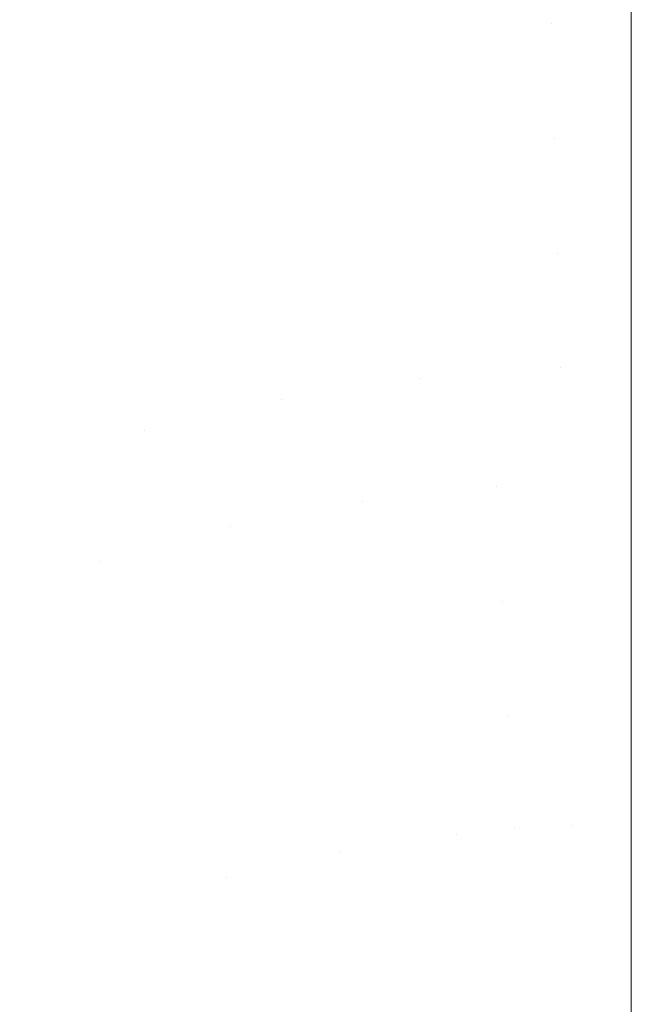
# Model space of a CAD drawing. Header units: centimetres. Extents: x -21.6 to 22.7, y 3.4 to 5.2.
# Tile 68 of 256: x -21.5142 to -21.5034, y 5.1368 to 5.1542. Entities that reach past the tile are written whole.
import ezdxf

# ---------------------------------------------------------------- set-up
doc = ezdxf.new("R2010")
doc.units = ezdxf.units.CM
doc.header["$LTSCALE"] = 2.54
doc.layers.add('Lucido design-1', color=7, linetype='Continuous')

# ---------------------------------------------------------------- blocks, each defined once
blk = doc.blocks.new('Gruppo-4-1')
at = {"color": 7, "linetype": 'Continuous', "lineweight": 9}
for points, invisible_edges in [([(-21.503423, 5.153942, -1872.231175), (-21.503423, 5.15757, -1872.233599), (-21.504877, 5.156163, -1872.23265)], 10), ([(22.630348, 5.15757, -1872.233599), (-21.503423, 5.15757, -1872.233599), (-21.503423, 5.153942, -1872.231175), (22.630348, 5.153942, -1872.231175)], 5), ([(-6.792166, 5.15757, -1872.997429), (-6.792166, 5.153942, -1872.999853), (-21.503423, 5.153942, -1872.999853), (-21.503423, 5.156178, -1872.998359)], 10), ([(-21.504877, 5.156163, -1872.23265), (-21.506328, 5.156081, -1872.23265), (-21.506223, 5.154063, -1872.231319), (-21.504824, 5.154142, -1872.231319)], 15), ([(-21.504824, 5.154142, -1872.999709), (-21.506223, 5.154063, -1872.999709), (-21.506328, 5.156081, -1872.998378), (-21.504877, 5.156163, -1872.998378)], 15), ([(-21.504877, 5.156163, -1872.998378), (-21.503423, 5.156178, -1872.998359), (-21.503423, 5.153942, -1872.999853), (-21.504824, 5.154142, -1872.999709)], 13), ([(-21.504877, 5.156163, -1872.23265), (-21.504824, 5.154142, -1872.231319), (-21.503423, 5.153942, -1872.231175)], 11), ([(-21.507618, 5.153931, -1872.231319), (-21.506223, 5.154063, -1872.231319), (-21.506328, 5.156081, -1872.23265), (-21.507775, 5.155945, -1872.23265)], 15), ([(-21.507775, 5.155945, -1872.998378), (-21.506328, 5.156081, -1872.998378), (-21.506223, 5.154063, -1872.999709), (-21.507618, 5.153931, -1872.999709)], 15), ([(-21.507775, 5.155945, -1872.23265), (-21.509216, 5.155755, -1872.23265), (-21.509007, 5.153748, -1872.231319), (-21.507618, 5.153931, -1872.231319)], 15), ([(-21.507618, 5.153931, -1872.999709), (-21.509007, 5.153748, -1872.999709), (-21.509216, 5.155755, -1872.998378), (-21.507775, 5.155945, -1872.998378)], 15), ([(-21.510388, 5.153513, -1872.231319), (-21.509007, 5.153748, -1872.231319), (-21.509216, 5.155755, -1872.23265), (-21.510649, 5.155511, -1872.23265)], 15), ([(-21.510649, 5.155511, -1872.998378), (-21.509216, 5.155755, -1872.998378), (-21.509007, 5.153748, -1872.999709), (-21.510388, 5.153513, -1872.999709)], 15), ([(-21.510649, 5.155511, -1872.23265), (-21.512071, 5.155215, -1872.23265), (-21.511758, 5.153228, -1872.231319), (-21.510388, 5.153513, -1872.231319)], 15), ([(-21.510388, 5.153513, -1872.999709), (-21.511758, 5.153228, -1872.999709), (-21.512071, 5.155215, -1872.998378), (-21.510649, 5.155511, -1872.998378)], 15), ([(-21.513117, 5.152892, -1872.231319), (-21.511758, 5.153228, -1872.231319), (-21.512071, 5.155215, -1872.23265), (-21.51348, 5.154867, -1872.23265)], 15), ([(-21.51348, 5.154867, -1872.998378), (-21.512071, 5.155215, -1872.998378), (-21.511758, 5.153228, -1872.999709), (-21.513117, 5.152892, -1872.999709)], 15), ([(-21.51348, 5.154867, -1872.23265), (-21.514876, 5.154468, -1872.23265), (-21.514462, 5.152508, -1872.231319), (-21.513117, 5.152892, -1872.231319)], 15), ([(-21.513117, 5.152892, -1872.999709), (-21.514462, 5.152508, -1872.999709), (-21.514876, 5.154468, -1872.998378), (-21.51348, 5.154867, -1872.998378)], 15), ([(-21.50746, 5.151913, -1872.230054), (-21.506118, 5.152039, -1872.230054), (-21.506223, 5.154063, -1872.231319), (-21.507618, 5.153931, -1872.231319)], 15), ([(-21.507618, 5.153931, -1872.999709), (-21.506223, 5.154063, -1872.999709), (-21.506118, 5.152039, -1873.000974), (-21.50746, 5.151913, -1873.000974)], 15), ([(-21.504824, 5.154142, -1872.231319), (-21.506223, 5.154063, -1872.231319), (-21.506118, 5.152039, -1872.230054), (-21.504771, 5.152115, -1872.230054)], 15), ([(-21.504771, 5.152115, -1873.000974), (-21.506118, 5.152039, -1873.000974), (-21.506223, 5.154063, -1872.999709), (-21.504824, 5.154142, -1872.999709)], 15), ([(-21.504771, 5.152115, -1872.230054), (-21.503423, 5.153942, -1872.231175), (-21.504824, 5.154142, -1872.231319)], 11), ([(-21.504771, 5.152115, -1873.000974), (-21.504824, 5.154142, -1872.999709), (-21.503423, 5.153942, -1872.999853)], 11), ([(-21.507618, 5.153931, -1872.231319), (-21.509007, 5.153748, -1872.231319), (-21.508797, 5.151737, -1872.230054), (-21.50746, 5.151913, -1872.230054)], 15), ([(-21.50746, 5.151913, -1873.000974), (-21.508797, 5.151737, -1873.000974), (-21.509007, 5.153748, -1872.999709), (-21.507618, 5.153931, -1872.999709)], 15), ([(-21.503423, 5.150212, -1872.228911), (-21.503423, 5.153942, -1872.231175), (-21.504771, 5.152115, -1872.230054)], 10), ([(-21.503423, 5.153942, -1872.999853), (-21.503423, 5.152128, -1873.000954), (-21.504771, 5.152115, -1873.000974)], 10), ([(22.630348, 5.153942, -1872.231175), (-21.503423, 5.153942, -1872.231175), (-21.503423, 5.150212, -1872.228911), (22.630348, 5.150212, -1872.228911)], 5), ([(-6.792166, 5.153942, -1872.999853), (-6.792166, 5.150212, -1873.002117), (-21.503423, 5.150212, -1873.002117), (-21.503423, 5.152128, -1873.000954)], 10), ([(-21.503423, 5.152128, -1873.000954), (-21.503423, 5.153942, -1872.999853), (-6.792166, 5.153942, -1872.999853)], 10), ([(-21.510126, 5.151511, -1872.230054), (-21.508797, 5.151737, -1872.230054), (-21.509007, 5.153748, -1872.231319), (-21.510388, 5.153513, -1872.231319)], 15), ([(-21.510388, 5.153513, -1872.999709), (-21.509007, 5.153748, -1872.999709), (-21.508797, 5.151737, -1873.000974), (-21.510126, 5.151511, -1873.000974)], 15), ([(-21.510388, 5.153513, -1872.231319), (-21.511758, 5.153228, -1872.231319), (-21.511445, 5.151236, -1872.230054), (-21.510126, 5.151511, -1872.230054)], 15), ([(-21.510126, 5.151511, -1873.000974), (-21.511445, 5.151236, -1873.000974), (-21.511758, 5.153228, -1872.999709), (-21.510388, 5.153513, -1872.999709)], 15), ([(-21.512753, 5.150913, -1872.230054), (-21.511445, 5.151236, -1872.230054), (-21.511758, 5.153228, -1872.231319), (-21.513117, 5.152892, -1872.231319)], 15), ([(-21.513117, 5.152892, -1872.999709), (-21.511758, 5.153228, -1872.999709), (-21.511445, 5.151236, -1873.000974), (-21.512753, 5.150913, -1873.000974)], 15), ([(-21.513117, 5.152892, -1872.231319), (-21.514462, 5.152508, -1872.231319), (-21.514047, 5.150543, -1872.230054), (-21.512753, 5.150913, -1872.230054)], 15), ([(-21.512753, 5.150913, -1873.000974), (-21.514047, 5.150543, -1873.000974), (-21.514462, 5.152508, -1872.999709), (-21.513117, 5.152892, -1872.999709)], 15), ([(-21.515326, 5.150127, -1872.230054), (-21.514047, 5.150543, -1872.230054), (-21.514462, 5.152508, -1872.231319), (-21.515791, 5.152075, -1872.231319)], 15), ([(-21.515791, 5.152075, -1872.999709), (-21.514462, 5.152508, -1872.999709), (-21.514047, 5.150543, -1873.000974), (-21.515326, 5.150127, -1873.000974)], 15), ([(-21.507303, 5.149893, -1872.228853), (-21.506013, 5.150014, -1872.228853), (-21.506118, 5.152039, -1872.230054), (-21.50746, 5.151913, -1872.230054)], 15), ([(-21.50746, 5.151913, -1873.000974), (-21.506118, 5.152039, -1873.000974), (-21.506013, 5.150014, -1873.002175), (-21.507303, 5.149893, -1873.002175)], 15), ([(-21.504771, 5.152115, -1872.230054), (-21.506118, 5.152039, -1872.230054), (-21.506013, 5.150014, -1872.228853), (-21.504719, 5.150087, -1872.228853)], 15), ([(-21.504719, 5.150087, -1873.002175), (-21.506013, 5.150014, -1873.002175), (-21.506118, 5.152039, -1873.000974), (-21.504771, 5.152115, -1873.000974)], 15), ([(-21.504771, 5.152115, -1873.000974), (-21.503423, 5.152128, -1873.000954), (-21.503423, 5.150212, -1873.002117)], 9), ([(-21.504771, 5.152115, -1872.230054), (-21.504719, 5.150087, -1872.228853), (-21.503423, 5.150212, -1872.228911)], 11), ([(-21.503423, 5.150212, -1873.002117), (-21.504719, 5.150087, -1873.002175), (-21.504771, 5.152115, -1873.000974)], 11), ([(-21.50746, 5.151913, -1872.230054), (-21.508797, 5.151737, -1872.230054), (-21.508587, 5.149723, -1872.228853), (-21.507303, 5.149893, -1872.228853)], 15), ([(-21.507303, 5.149893, -1873.002175), (-21.508587, 5.149723, -1873.002175), (-21.508797, 5.151737, -1873.000974), (-21.50746, 5.151913, -1873.000974)], 15), ([(-21.509864, 5.149506, -1872.228853), (-21.508587, 5.149723, -1872.228853), (-21.508797, 5.151737, -1872.230054), (-21.510126, 5.151511, -1872.230054)], 15), ([(-21.510126, 5.151511, -1873.000974), (-21.508797, 5.151737, -1873.000974), (-21.508587, 5.149723, -1873.002175), (-21.509864, 5.149506, -1873.002175)], 15), ([(-21.510126, 5.151511, -1872.230054), (-21.511445, 5.151236, -1872.230054), (-21.511131, 5.149242, -1872.228853), (-21.509864, 5.149506, -1872.228853)], 15), ([(-21.509864, 5.149506, -1873.002175), (-21.511131, 5.149242, -1873.002175), (-21.511445, 5.151236, -1873.000974), (-21.510126, 5.151511, -1873.000974)], 15), ([(-21.512388, 5.148932, -1872.228853), (-21.511131, 5.149242, -1872.228853), (-21.511445, 5.151236, -1872.230054), (-21.512753, 5.150913, -1872.230054)], 15), ([(-21.512753, 5.150913, -1873.000974), (-21.511445, 5.151236, -1873.000974), (-21.511131, 5.149242, -1873.002175), (-21.512388, 5.148932, -1873.002175)], 15), ([(-21.512753, 5.150913, -1872.230054), (-21.514047, 5.150543, -1872.230054), (-21.513632, 5.148576, -1872.228853), (-21.512388, 5.148932, -1872.228853)], 15), ([(-21.512388, 5.148932, -1873.002175), (-21.513632, 5.148576, -1873.002175), (-21.514047, 5.150543, -1873.000974), (-21.512753, 5.150913, -1873.000974)], 15), ([(-21.514861, 5.148176, -1872.228853), (-21.513632, 5.148576, -1872.228853), (-21.514047, 5.150543, -1872.230054), (-21.515326, 5.150127, -1872.230054)], 15), ([(-21.515326, 5.150127, -1873.000974), (-21.514047, 5.150543, -1873.000974), (-21.513632, 5.148576, -1873.002175), (-21.514861, 5.148176, -1873.002175)], 15), ([(-21.504719, 5.150087, -1872.228853), (-21.506013, 5.150014, -1872.228853), (-21.505907, 5.147989, -1872.227716), (-21.504666, 5.148059, -1872.227716)], 15), ([(-21.504666, 5.148059, -1873.003312), (-21.505907, 5.147989, -1873.003312), (-21.506013, 5.150014, -1873.002175), (-21.504719, 5.150087, -1873.002175)], 15), ([(-21.503423, 5.148071, -1872.227737), (-21.503423, 5.150212, -1872.228911), (-21.504719, 5.150087, -1872.228853)], 10), ([(-21.504719, 5.150087, -1873.002175), (-21.503423, 5.150212, -1873.002117), (-21.503423, 5.148071, -1873.003291)], 9), ([(-21.504719, 5.150087, -1872.228853), (-21.504666, 5.148059, -1872.227716), (-21.503423, 5.148071, -1872.227737)], 11), ([(-21.503423, 5.148071, -1873.003291), (-21.504666, 5.148059, -1873.003312), (-21.504719, 5.150087, -1873.002175)], 11), ([(22.630348, 5.148071, -1872.227737), (22.630348, 5.150212, -1872.228911), (-21.503423, 5.150212, -1872.228911), (-21.503423, 5.148071, -1872.227737)], 10), ([(-21.503423, 5.148071, -1873.003291), (-21.503423, 5.150212, -1873.002117), (-6.792166, 5.150212, -1873.002117), (-6.792166, 5.148071, -1873.003291)], 10), ([(-21.507303, 5.149893, -1872.228853), (-21.508587, 5.149723, -1872.228853), (-21.508377, 5.14771, -1872.227716), (-21.507145, 5.147872, -1872.227716)], 15), ([(-21.507145, 5.147872, -1873.003312), (-21.508377, 5.14771, -1873.003312), (-21.508587, 5.149723, -1873.002175), (-21.507303, 5.149893, -1873.002175)], 15), ([(-21.507145, 5.147872, -1872.227716), (-21.505907, 5.147989, -1872.227716), (-21.506013, 5.150014, -1872.228853), (-21.507303, 5.149893, -1872.228853)], 15), ([(-21.507303, 5.149893, -1873.002175), (-21.506013, 5.150014, -1873.002175), (-21.505907, 5.147989, -1873.003312), (-21.507145, 5.147872, -1873.003312)], 15), ([(-21.509602, 5.147501, -1872.227716), (-21.508377, 5.14771, -1872.227716), (-21.508587, 5.149723, -1872.228853), (-21.509864, 5.149506, -1872.228853)], 15), ([(-21.509864, 5.149506, -1873.002175), (-21.508587, 5.149723, -1873.002175), (-21.508377, 5.14771, -1873.003312), (-21.509602, 5.147501, -1873.003312)], 15), ([(-21.509864, 5.149506, -1872.228853), (-21.511131, 5.149242, -1872.228853), (-21.510818, 5.147248, -1872.227716), (-21.509602, 5.147501, -1872.227716)], 15), ([(-21.509602, 5.147501, -1873.003312), (-21.510818, 5.147248, -1873.003312), (-21.511131, 5.149242, -1873.002175), (-21.509864, 5.149506, -1873.002175)], 15), ([(-21.512023, 5.14695, -1872.227716), (-21.510818, 5.147248, -1872.227716), (-21.511131, 5.149242, -1872.228853), (-21.512388, 5.148932, -1872.228853)], 15), ([(-21.512388, 5.148932, -1873.002175), (-21.511131, 5.149242, -1873.002175), (-21.510818, 5.147248, -1873.003312), (-21.512023, 5.14695, -1873.003312)], 15), ([(-21.512388, 5.148932, -1872.228853), (-21.513632, 5.148576, -1872.228853), (-21.513217, 5.146609, -1872.227716), (-21.512023, 5.14695, -1872.227716)], 15), ([(-21.512023, 5.14695, -1873.003312), (-21.513217, 5.146609, -1873.003312), (-21.513632, 5.148576, -1873.002175), (-21.512388, 5.148932, -1873.002175)], 15), ([(-21.514396, 5.146225, -1872.227716), (-21.513217, 5.146609, -1872.227716), (-21.513632, 5.148576, -1872.228853), (-21.514861, 5.148176, -1872.228853)], 15), ([(-21.514861, 5.148176, -1873.002175), (-21.513632, 5.148576, -1873.002175), (-21.513217, 5.146609, -1873.003312), (-21.514396, 5.146225, -1873.003312)], 15), ([(-21.505802, 5.145966, -1872.226641), (-21.505907, 5.147989, -1872.227716), (-21.507145, 5.147872, -1872.227716)], 11), ([(-21.507145, 5.147872, -1873.003312), (-21.505907, 5.147989, -1873.003312), (-21.505802, 5.145966, -1873.004387)], 11), ([(-21.504666, 5.148059, -1872.227716), (-21.505907, 5.147989, -1872.227716), (-21.505802, 5.145966, -1872.226641)], 11), ([(-21.505802, 5.145966, -1873.004387), (-21.505907, 5.147989, -1873.003312), (-21.504666, 5.148059, -1873.003312)], 11), ([(-21.504666, 5.148059, -1872.227716), (-21.505802, 5.145966, -1872.226641), (-21.503423, 5.146387, -1872.226813)], 11), ([(-21.503423, 5.146387, -1873.004215), (-21.505802, 5.145966, -1873.004387), (-21.504666, 5.148059, -1873.003312)], 11), ([(-21.503423, 5.146387, -1872.226813), (-21.503423, 5.148071, -1872.227737), (-21.504666, 5.148059, -1872.227716)], 10), ([(-21.504666, 5.148059, -1873.003312), (-21.503423, 5.148071, -1873.003291), (-21.503423, 5.146387, -1873.004215)], 9), ([(-21.503423, 5.148071, -1872.227737), (-21.503423, 5.146387, -1872.226813), (22.630348, 5.146387, -1872.226813), (22.630348, 5.148071, -1872.227737)], 10), ([(-6.792166, 5.148071, -1873.003291), (-6.792166, 5.146387, -1873.004215), (-21.503423, 5.146387, -1873.004215), (-21.503423, 5.148071, -1873.003291)], 10), ([(-21.507145, 5.147872, -1872.227716), (-21.508377, 5.14771, -1872.227716), (-21.508167, 5.145698, -1872.226641), (-21.505802, 5.145966, -1872.226641)], 15), ([(-21.505802, 5.145966, -1873.004387), (-21.508167, 5.145698, -1873.004387), (-21.508377, 5.14771, -1873.003312), (-21.507145, 5.147872, -1873.003312)], 15), ([(-21.508167, 5.145698, -1872.226641), (-21.508377, 5.14771, -1872.227716), (-21.509602, 5.147501, -1872.227716)], 11), ([(-21.509602, 5.147501, -1873.003312), (-21.508377, 5.14771, -1873.003312), (-21.508167, 5.145698, -1873.004387)], 11), ([(-21.509602, 5.147501, -1872.227716), (-21.510818, 5.147248, -1872.227716), (-21.510505, 5.145256, -1872.226641), (-21.508167, 5.145698, -1872.226641)], 15), ([(-21.508167, 5.145698, -1873.004387), (-21.510505, 5.145256, -1873.004387), (-21.510818, 5.147248, -1873.003312), (-21.509602, 5.147501, -1873.003312)], 15), ([(-21.510505, 5.145256, -1872.226641), (-21.510818, 5.147248, -1872.227716), (-21.512023, 5.14695, -1872.227716)], 11), ([(-21.512023, 5.14695, -1873.003312), (-21.510818, 5.147248, -1873.003312), (-21.510505, 5.145256, -1873.004387)], 11), ([(-21.512023, 5.14695, -1872.227716), (-21.513217, 5.146609, -1872.227716), (-21.512802, 5.144644, -1872.226641), (-21.510505, 5.145256, -1872.226641)], 15), ([(-21.510505, 5.145256, -1873.004387), (-21.512802, 5.144644, -1873.004387), (-21.513217, 5.146609, -1873.003312), (-21.512023, 5.14695, -1873.003312)], 15), ([(-21.512802, 5.144644, -1872.226641), (-21.513217, 5.146609, -1872.227716), (-21.514396, 5.146225, -1872.227716)], 11), ([(-21.514396, 5.146225, -1873.003312), (-21.513217, 5.146609, -1873.003312), (-21.512802, 5.144644, -1873.004387)], 11), ([(-21.505802, 5.145966, -1872.226641), (-21.503423, 5.146052, -1872.226648), (-21.503423, 5.146387, -1872.226813)], 9), ([(-21.503423, 5.146387, -1873.004215), (-21.503423, 5.146052, -1873.00438), (-21.505802, 5.145966, -1873.004387)], 10), ([(22.630348, 5.146052, -1872.226648), (22.630348, 5.146387, -1872.226813), (-21.503423, 5.146387, -1872.226813), (-21.503423, 5.146052, -1872.226648)], 10), ([(-21.503423, 5.146052, -1873.00438), (-21.503423, 5.146387, -1873.004215), (-6.792166, 5.146387, -1873.004215), (-6.792166, 5.146052, -1873.00438)], 10), ([(-21.514396, 5.146225, -1872.227716), (-21.51556, 5.1458, -1872.227716), (-21.515046, 5.14387, -1872.226641), (-21.512802, 5.144644, -1872.226641)], 15), ([(-21.512802, 5.144644, -1873.004387), (-21.515046, 5.14387, -1873.004387), (-21.51556, 5.1458, -1873.003312), (-21.514396, 5.146225, -1873.003312)], 15), ([(-21.508167, 5.145698, -1872.226641), (-21.507958, 5.143691, -1872.225626), (-21.505697, 5.143947, -1872.225626), (-21.505802, 5.145966, -1872.226641)], 15), ([(-21.505802, 5.145966, -1873.004387), (-21.505697, 5.143947, -1873.005402), (-21.507958, 5.143691, -1873.005402), (-21.508167, 5.145698, -1873.004387)], 15), ([(-21.503423, 5.146052, -1872.226648), (-21.505802, 5.145966, -1872.226641), (-21.505697, 5.143947, -1872.225626)], 11), ([(-21.503423, 5.146052, -1873.00438), (-21.503423, 5.144022, -1873.005381), (-21.505697, 5.143947, -1873.005402), (-21.505802, 5.145966, -1873.004387)], 14), ([(-21.505697, 5.143947, -1872.225626), (-21.503423, 5.142474, -1872.224883), (-21.503423, 5.146052, -1872.226648)], 9), ([(-21.503423, 5.146052, -1872.226648), (-21.503423, 5.142474, -1872.224883), (22.630348, 5.142474, -1872.224883), (22.630348, 5.146052, -1872.226648)], 10), ([(-6.792166, 5.146052, -1873.00438), (-6.792166, 5.142474, -1873.006145), (-21.503423, 5.142474, -1873.006145), (-21.503423, 5.144022, -1873.005381)], 10), ([(-21.503423, 5.144022, -1873.005381), (-21.503423, 5.146052, -1873.00438), (-6.792166, 5.146052, -1873.00438)], 10), ([(-21.510505, 5.145256, -1872.226641), (-21.510192, 5.143269, -1872.225626), (-21.507958, 5.143691, -1872.225626), (-21.508167, 5.145698, -1872.226641)], 15), ([(-21.508167, 5.145698, -1873.004387), (-21.507958, 5.143691, -1873.005402), (-21.510192, 5.143269, -1873.005402), (-21.510505, 5.145256, -1873.004387)], 15), ([(-21.512802, 5.144644, -1872.226641), (-21.512388, 5.142684, -1872.225626), (-21.510192, 5.143269, -1872.225626), (-21.510505, 5.145256, -1872.226641)], 15), ([(-21.510505, 5.145256, -1873.004387), (-21.510192, 5.143269, -1873.005402), (-21.512388, 5.142684, -1873.005402), (-21.512802, 5.144644, -1873.004387)], 15), ([(-21.515046, 5.14387, -1872.226641), (-21.514533, 5.141944, -1872.225626), (-21.512388, 5.142684, -1872.225626), (-21.512802, 5.144644, -1872.226641)], 15), ([(-21.512802, 5.144644, -1873.004387), (-21.512388, 5.142684, -1873.005402), (-21.514533, 5.141944, -1873.005402), (-21.515046, 5.14387, -1873.004387)], 15), ([(-21.505697, 5.143947, -1873.005402), (-21.503423, 5.144022, -1873.005381), (-21.503423, 5.142474, -1873.006145)], 9), ([(-21.505592, 5.141934, -1872.224671), (-21.505697, 5.143947, -1872.225626), (-21.507958, 5.143691, -1872.225626), (-21.507749, 5.14169, -1872.224671)], 15), ([(-21.507749, 5.14169, -1873.006357), (-21.507958, 5.143691, -1873.005402), (-21.505697, 5.143947, -1873.005402), (-21.505592, 5.141934, -1873.006357)], 15), ([(-21.503423, 5.142474, -1872.224883), (-21.505697, 5.143947, -1872.225626), (-21.505592, 5.141934, -1872.224671)], 11), ([(-21.503423, 5.142474, -1873.006145), (-21.505592, 5.141934, -1873.006357), (-21.505697, 5.143947, -1873.005402)], 11), ([(-21.507749, 5.14169, -1872.224671), (-21.507958, 5.143691, -1872.225626), (-21.510192, 5.143269, -1872.225626), (-21.509881, 5.141287, -1872.224671)], 15), ([(-21.509881, 5.141287, -1873.006357), (-21.510192, 5.143269, -1873.005402), (-21.507958, 5.143691, -1873.005402), (-21.507749, 5.14169, -1873.006357)], 15), ([(-21.509881, 5.141287, -1872.224671), (-21.510192, 5.143269, -1872.225626), (-21.512388, 5.142684, -1872.225626), (-21.511976, 5.140729, -1872.224671)], 15), ([(-21.511976, 5.140729, -1873.006357), (-21.512388, 5.142684, -1873.005402), (-21.510192, 5.143269, -1873.005402), (-21.509881, 5.141287, -1873.006357)], 15), ([(-21.511976, 5.140729, -1872.224671), (-21.512388, 5.142684, -1872.225626), (-21.514533, 5.141944, -1872.225626), (-21.514022, 5.140023, -1872.224671)], 15), ([(-21.514022, 5.140023, -1873.006357), (-21.514533, 5.141944, -1873.005402), (-21.512388, 5.142684, -1873.005402), (-21.511976, 5.140729, -1873.006357)], 15), ([(-21.505592, 5.141934, -1872.224671), (-21.503423, 5.142012, -1872.22468), (-21.503423, 5.142474, -1872.224883)], 9), ([(-21.503423, 5.142474, -1873.006145), (-21.503423, 5.139998, -1873.007234), (-21.505488, 5.13993, -1873.007255), (-21.505592, 5.141934, -1873.006357)], 14), ([(22.630348, 5.13848, -1872.223126), (22.630348, 5.142474, -1872.224883), (-21.503423, 5.142474, -1872.224883), (-21.503423, 5.142012, -1872.22468)], 10), ([(-6.792166, 5.142474, -1873.006145), (-6.792166, 5.142012, -1873.006348), (-21.503423, 5.13848, -1873.007902), (-21.503423, 5.139998, -1873.007234)], 10), ([(-21.503423, 5.139998, -1873.007234), (-21.503423, 5.142474, -1873.006145), (-6.792166, 5.142474, -1873.006145)], 10), ([(-21.514022, 5.140023, -1872.224671), (-21.514533, 5.141944, -1872.225626), (-21.516617, 5.141056, -1872.225626), (-21.51601, 5.139176, -1872.224671)], 15), ([(-21.51601, 5.139176, -1873.006357), (-21.516617, 5.141056, -1873.005402), (-21.514533, 5.141944, -1873.005402), (-21.514022, 5.140023, -1873.006357)], 15), ([(-21.506517, 5.139833, -1872.223773), (-21.505488, 5.13993, -1872.223773), (-21.505592, 5.141934, -1872.224671), (-21.507749, 5.14169, -1872.224671)], 15), ([(-21.505592, 5.141934, -1873.006357), (-21.505488, 5.13993, -1873.007255), (-21.507541, 5.139698, -1873.007255), (-21.507749, 5.14169, -1873.006357)], 15), ([(-21.503423, 5.142012, -1872.22468), (-21.505592, 5.141934, -1872.224671), (-21.504456, 5.139988, -1872.223773)], 11), ([(-21.505592, 5.141934, -1872.224671), (-21.505488, 5.13993, -1872.223773), (-21.504456, 5.139988, -1872.223773)], 11), ([(-21.504456, 5.139988, -1872.223773), (-21.503423, 5.139998, -1872.223794), (-21.503423, 5.142012, -1872.22468)], 9), ([(-21.503423, 5.142012, -1872.22468), (-21.503423, 5.139998, -1872.223794), (22.630348, 5.13848, -1872.223126)], 10), ([(-21.503423, 5.13848, -1873.007902), (-6.792166, 5.142012, -1873.006348), (-6.792166, 5.139998, -1873.007234)], 9), ([(-21.50856, 5.139524, -1872.223773), (-21.507541, 5.139698, -1872.223773), (-21.507749, 5.14169, -1872.224671), (-21.509881, 5.141287, -1872.224671)], 15), ([(-21.507749, 5.14169, -1873.006357), (-21.507541, 5.139698, -1873.007255), (-21.509571, 5.139314, -1873.007255), (-21.509881, 5.141287, -1873.006357)], 15), ([(-21.507749, 5.14169, -1872.224671), (-21.507541, 5.139698, -1872.223773), (-21.506517, 5.139833, -1872.223773)], 11), ([(-21.510573, 5.139066, -1872.223773), (-21.509571, 5.139314, -1872.223773), (-21.509881, 5.141287, -1872.224671), (-21.511976, 5.140729, -1872.224671)], 15), ([(-21.509881, 5.141287, -1873.006357), (-21.509571, 5.139314, -1873.007255), (-21.511565, 5.138783, -1873.007255), (-21.511976, 5.140729, -1873.006357)], 15), ([(-21.509881, 5.141287, -1872.224671), (-21.509571, 5.139314, -1872.223773), (-21.50856, 5.139524, -1872.223773)], 11), ([(-21.514022, 5.140023, -1872.224671), (-21.513513, 5.13811, -1872.223773), (-21.511565, 5.138783, -1872.223773), (-21.511976, 5.140729, -1872.224671)], 15), ([(-21.511976, 5.140729, -1873.006357), (-21.511565, 5.138783, -1873.007255), (-21.513513, 5.13811, -1873.007255), (-21.514022, 5.140023, -1873.006357)], 15), ([(-21.511976, 5.140729, -1872.224671), (-21.511565, 5.138783, -1872.223773), (-21.510573, 5.139066, -1872.223773)], 11), ([(-21.51601, 5.139176, -1872.224671), (-21.515405, 5.137304, -1872.223773), (-21.513513, 5.13811, -1872.223773), (-21.514022, 5.140023, -1872.224671)], 15), ([(-21.514022, 5.140023, -1873.006357), (-21.513513, 5.13811, -1873.007255), (-21.515405, 5.137304, -1873.007255), (-21.51601, 5.139176, -1873.006357)], 15), ([(-21.505488, 5.13993, -1873.007255), (-21.503423, 5.139998, -1873.007234), (-21.503423, 5.13848, -1873.007902)], 9), ([(-21.504404, 5.13799, -1872.222932), (-21.504456, 5.139988, -1872.223773), (-21.505488, 5.13993, -1872.223773), (-21.505384, 5.137935, -1872.222932)], 15), ([(-21.503423, 5.13848, -1872.223126), (-21.503423, 5.139998, -1872.223794), (-21.504456, 5.139988, -1872.223773)], 10), ([(-21.504456, 5.139988, -1872.223773), (-21.504404, 5.13799, -1872.222932), (-21.503423, 5.13848, -1872.223126)], 11), ([(-21.503423, 5.139998, -1872.223794), (-21.503423, 5.13848, -1872.223126), (22.630348, 5.13848, -1872.223126)], 10), ([(-6.792166, 5.139998, -1873.007234), (-6.792166, 5.13848, -1873.007902), (-21.503423, 5.13848, -1873.007902)], 10), ([(-21.507334, 5.137714, -1873.008096), (-21.507541, 5.139698, -1873.007255), (-21.505488, 5.13993, -1873.007255), (-21.505384, 5.137935, -1873.008096)], 15), ([(-21.506362, 5.137843, -1872.222932), (-21.506517, 5.139833, -1872.223773), (-21.507541, 5.139698, -1872.223773), (-21.507334, 5.137714, -1872.222932)], 15), ([(-21.505384, 5.137935, -1872.222932), (-21.505488, 5.13993, -1872.223773), (-21.506517, 5.139833, -1872.223773), (-21.506362, 5.137843, -1872.222932)], 15), ([(-21.503423, 5.13848, -1873.007902), (-21.505384, 5.137935, -1873.008096), (-21.505488, 5.13993, -1873.007255)], 11), ([(-21.509262, 5.13735, -1873.008096), (-21.509571, 5.139314, -1873.007255), (-21.507541, 5.139698, -1873.007255), (-21.507334, 5.137714, -1873.008096)], 15), ([(-21.507334, 5.137714, -1872.222932), (-21.507541, 5.139698, -1872.223773), (-21.50856, 5.139524, -1872.223773), (-21.508302, 5.13755, -1872.222932)], 15), ([(-21.508302, 5.13755, -1872.222932), (-21.50856, 5.139524, -1872.223773), (-21.509571, 5.139314, -1872.223773), (-21.509262, 5.13735, -1872.222932)], 15), ([(-21.511156, 5.136846, -1873.008096), (-21.511565, 5.138783, -1873.007255), (-21.509571, 5.139314, -1873.007255), (-21.509262, 5.13735, -1873.008096)], 15), ([(-21.509262, 5.13735, -1872.222932), (-21.509571, 5.139314, -1872.223773), (-21.510573, 5.139066, -1872.223773), (-21.510214, 5.137115, -1872.222932)], 15), ([(-21.510214, 5.137115, -1872.222932), (-21.510573, 5.139066, -1872.223773), (-21.511565, 5.138783, -1872.223773), (-21.511156, 5.136846, -1872.222932)], 15), ([(-21.511156, 5.136846, -1872.222932), (-21.511565, 5.138783, -1872.223773), (-21.513513, 5.13811, -1872.223773), (-21.513006, 5.136207, -1872.222932)], 15), ([(-21.513006, 5.136207, -1873.008096), (-21.513513, 5.13811, -1873.007255), (-21.511565, 5.138783, -1873.007255), (-21.511156, 5.136846, -1873.008096)], 15), ([(-21.503423, 5.13848, -1873.007902), (-21.503423, 5.136013, -1873.008862), (-21.505281, 5.135951, -1873.008883), (-21.505384, 5.137935, -1873.008096)], 14), ([(-21.504404, 5.13799, -1872.222932), (-21.504353, 5.136004, -1872.222145), (-21.503423, 5.134414, -1872.221545), (-21.503423, 5.13848, -1872.223126)], 11), ([(22.630348, 5.13848, -1872.223126), (-21.503423, 5.13848, -1872.223126), (-21.503423, 5.134414, -1872.221545), (22.630348, 5.134414, -1872.221545)], 5), ([(-6.792166, 5.13848, -1873.007902), (-6.792166, 5.134414, -1873.009483), (-21.503423, 5.134414, -1873.009483), (-21.503423, 5.136013, -1873.008862)], 10), ([(-21.503423, 5.136013, -1873.008862), (-21.503423, 5.13848, -1873.007902), (-6.792166, 5.13848, -1873.007902)], 10), ([(-21.513006, 5.136207, -1872.222932), (-21.513513, 5.13811, -1872.223773), (-21.515405, 5.137304, -1872.223773), (-21.514803, 5.135441, -1872.222932)], 15), ([(-21.514803, 5.135441, -1873.008096), (-21.515405, 5.137304, -1873.007255), (-21.513513, 5.13811, -1873.007255), (-21.513006, 5.136207, -1873.008096)], 15), ([(-21.505384, 5.137935, -1873.008096), (-21.505281, 5.135951, -1873.008883), (-21.507129, 5.135742, -1873.008883), (-21.507334, 5.137714, -1873.008096)], 15), ([(-21.506362, 5.137843, -1872.222932), (-21.506207, 5.135864, -1872.222145), (-21.505281, 5.135951, -1872.222145), (-21.505384, 5.137935, -1872.222932)], 15), ([(-21.505384, 5.137935, -1872.222932), (-21.505281, 5.135951, -1872.222145), (-21.504353, 5.136004, -1872.222145), (-21.504404, 5.13799, -1872.222932)], 15), ([(-21.507334, 5.137714, -1872.222932), (-21.507129, 5.135742, -1872.222145), (-21.506207, 5.135864, -1872.222145), (-21.506362, 5.137843, -1872.222932)], 15), ([(-21.507334, 5.137714, -1873.008096), (-21.507129, 5.135742, -1873.008883), (-21.508955, 5.135397, -1873.008883), (-21.509262, 5.13735, -1873.008096)], 15), ([(-21.509262, 5.13735, -1872.222932), (-21.508955, 5.135397, -1872.222145), (-21.508045, 5.135587, -1872.222145), (-21.508302, 5.13755, -1872.222932)], 15), ([(-21.508302, 5.13755, -1872.222932), (-21.508045, 5.135587, -1872.222145), (-21.507129, 5.135742, -1872.222145), (-21.507334, 5.137714, -1872.222932)], 15), ([(-21.509262, 5.13735, -1873.008096), (-21.508955, 5.135397, -1873.008883), (-21.510749, 5.134919, -1873.008883), (-21.511156, 5.136846, -1873.008096)], 15), ([(-21.510214, 5.137115, -1872.222932), (-21.509857, 5.135174, -1872.222145), (-21.508955, 5.135397, -1872.222145), (-21.509262, 5.13735, -1872.222932)], 15), ([(-21.511156, 5.136846, -1872.222932), (-21.510749, 5.134919, -1872.222145), (-21.509857, 5.135174, -1872.222145), (-21.510214, 5.137115, -1872.222932)], 15), ([(-21.511631, 5.134632, -1872.222145), (-21.510749, 5.134919, -1872.222145), (-21.511156, 5.136846, -1872.222932), (-21.513006, 5.136207, -1872.222932)], 15), ([(-21.511156, 5.136846, -1873.008096), (-21.510749, 5.134919, -1873.008883), (-21.512502, 5.134314, -1873.008883), (-21.513006, 5.136207, -1873.008096)], 15)]:
    blk.add_3dface(points, dxfattribs=dict(at, invisible_edges=invisible_edges))
blk = doc.blocks.new('Gruppo-5-1')
at = {"color": 7}
blk.add_blockref('Gruppo-4-1', (0, 0), dxfattribs=at)

msp = doc.modelspace()

# ---------------------------------------------------------------- block references
at = {"layer": 'Lucido design-1', "color": 7}
msp.add_blockref('Gruppo-5-1', (0, 0), dxfattribs=at)

doc.saveas('drawing.dxf')
